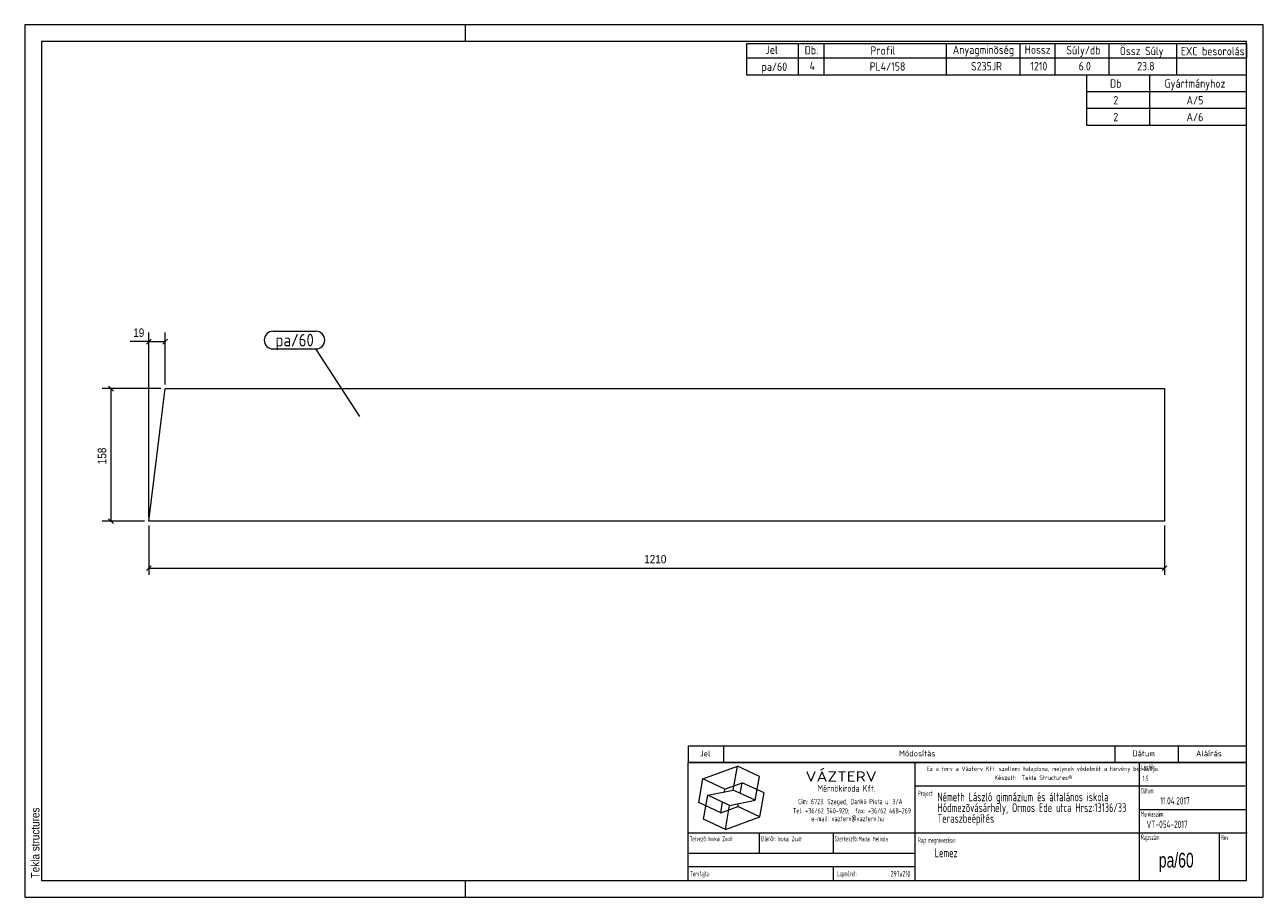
# Model space of a CAD drawing. Header units: millimetres. Extents: x 1 to 296, y 1 to 209.
import ezdxf

# ---------------------------------------------------------------- set-up
doc = ezdxf.new("R2010")
doc.units = ezdxf.units.MM
doc.linetypes.add('XKITLINE00', pattern=[0])
for name, color, linetype, lineweight in [('Bemassung', 1, 'Continuous', 0), ('Teil', 7, 'Continuous', 0), ('Text', 5, 'Continuous', 0), ('Ueberschrift', 7, 'Continuous', 0), ('Zeichnungsrahmen', 3, 'Continuous', 0)]:
    doc.layers.add(name, color=color, linetype=linetype, lineweight=lineweight)
doc.styles.add('ARIAL', font='ARIAL.TTF')
doc.styles.add('ISOCPEUR', font='ISOCPEUR.TTF')
doc.styles.add('ISOCPEUR_BOLD', font='ARIAL.TTF')
doc.styles.add('ISOCPUER', font='ARIAL.TTF')

msp = doc.modelspace()

# ---------------------------------------------------------------- linework, layer by layer
at = {"layer": 'Bemassung', "linetype": 'XKITLINE00', "lineweight": 0}
for p, q in [((30.55, 133.45), (26.08, 133.45)), ((30.55, 133.45), (26.08, 133.45)), ((31.12, 134.02), (29.98, 132.88)), ((30.55, 91.65), (30.55, 135.6)), ((30.55, 133.45), (34.43, 133.45)), ((35, 134.02), (33.86, 132.88)), ((34.43, 123.25), (34.43, 135.6)), ((33.43, 122.25), (19.4, 122.25)), ((20.98, 122.82), (22.12, 121.68)), ((21.55, 90.65), (21.55, 122.25)), ((29.55, 90.65), (19.4, 90.65)), ((20.98, 91.22), (22.12, 90.08)), ((30.55, 89.65), (30.55, 77.85)), ((272.49, 89.65), (272.49, 77.85)), ((31.12, 80.02), (29.98, 78.88)), ((273.06, 80.02), (271.92, 78.88)), ((30.55, 79.45), (272.49, 79.45))]:
    msp.add_line(p, q, dxfattribs=at)
at = {"layer": 'Bemassung'}
for p in [(30.55, 133.45), (34.43, 133.45), (21.55, 122.25), (21.55, 90.65), (30.55, 79.45), (272.49, 79.45)]:
    msp.add_point(p, dxfattribs=at)
at = {"layer": 'Teil', "linetype": 'XKITLINE00', "lineweight": 0}
for p, q in [((30.55, 90.65), (34.43, 122.25)), ((34.43, 122.25), (272.49, 122.25)), ((272.49, 122.25), (272.49, 90.65)), ((272.49, 90.65), (30.55, 90.65))]:
    msp.add_line(p, q, dxfattribs=at)
at = {"layer": 'Text', "linetype": 'XKITLINE00', "lineweight": 0}
for p, q in [((60.13, 135.92), (70.35, 135.92)), ((60.13, 131.72), (70.35, 131.72)), ((80.85, 115.63), (70.35, 131.72))]:
    msp.add_line(p, q, dxfattribs=at)
for centre, start, end in [((60.13, 133.82), 90, 270), ((70.35, 133.82), 270, 90)]:
    msp.add_arc(centre, 2.1, start, end, dxfattribs=at)
at = {"layer": 'Ueberschrift', "linetype": 'XKITLINE00', "lineweight": 0}
for p, q in [((173, 204.54), (292, 204.54)), ((173, 201.04), (173, 204.54)), ((185.3, 201.04), (185.3, 204.54)), ((191.44, 201.04), (191.44, 204.54)), ((220.54, 201.04), (220.54, 204.54)), ((238.09, 201.05), (238.09, 204.55)), ((246.43, 201.04), (246.43, 204.54)), ((259.28, 201.04), (259.28, 204.54)), ((275.4, 201.02), (275.4, 204.52)), ((292, 204.54), (292, 201.04)), ((292, 201.04), (173, 201.04)), ((173, 197), (173, 201)), ((185.3, 197), (185.3, 201)), ((191.44, 197), (191.44, 201)), ((220.54, 197), (220.54, 201)), ((238.09, 197), (238.09, 201)), ((246.43, 197), (246.43, 201)), ((259.28, 197), (259.28, 201)), ((275.41, 197), (275.41, 201)), ((292, 197), (173, 197)), ((254, 193), (254, 197)), ((269, 193), (269, 197)), ((292, 193), (254, 193)), ((254, 189), (254, 193)), ((269, 189), (269, 193)), ((292, 189), (254, 189)), ((254, 185), (254, 189)), ((269, 185), (269, 189)), ((292, 185), (254, 185)), ((159, 37.07), (292, 37.07)), ((159, 37), (159, 33.14)), ((167.4, 37), (167.4, 33.14)), ((260.64, 37.07), (260.64, 33.21)), ((275.76, 37.07), (275.76, 33.21)), ((159, 33.22), (292, 33.22)), ((159, 33.14), (292, 33.14)), ((159, 5), (159, 33.14)), ((213.11, 5), (213.11, 33.14)), ((266.49, 5), (266.49, 33.14)), ((162.55, 29.24), (170.77, 32.23)), ((169.77, 26.55), (170.77, 32.23)), ((176, 29.79), (170.77, 32.23)), ((175, 24.11), (176, 29.79)), ((161.54, 23.55), (162.55, 29.24)), ((167.78, 26.8), (162.55, 29.24)), ((167.66, 26.12), (167.78, 26.8)), ((167.78, 26.8), (171.89, 28.3)), ((171.44, 25.76), (171.89, 28.3)), ((177.12, 25.86), (171.89, 28.3)), ((213.11, 27.54), (291.69, 27.54)), ((162.67, 19.62), (163.67, 25.3)), ((163.67, 25.3), (169.77, 26.55)), ((168.9, 22.86), (163.67, 25.3)), ((166.78, 21.11), (167.22, 23.65)), ((168.9, 22.86), (175, 24.11)), ((175, 24.11), (169.77, 26.55)), ((176.12, 20.17), (177.12, 25.86)), ((166.78, 21.11), (161.54, 23.55)), ((166.78, 21.11), (170.89, 22.61)), ((167.9, 17.18), (168.9, 22.86)), ((170.89, 22.61), (171.01, 23.29)), ((176.12, 20.17), (170.89, 22.61)), ((266.49, 21.94), (292, 21.94)), ((167.9, 17.18), (162.67, 19.62)), ((167.9, 17.18), (176.12, 20.17)), ((159, 16.34), (292.21, 16.34)), ((175.99, 11.48), (175.99, 16.39)), ((193.55, 16.39), (193.55, 11.49)), ((285.52, 16.28), (285.52, 5)), ((159.07, 11.49), (213.14, 11.49)), ((159.04, 8.34), (213.11, 8.34)), ((193.55, 8.31), (193.55, 5.13))]:
    msp.add_line(p, q, dxfattribs=at)
at = {"layer": 'Zeichnungsrahmen', "linetype": 'XKITLINE00', "lineweight": 0}
for p, q in [((296, 209), (1, 209)), ((1, 209), (1, 1)), ((106, 205), (106, 209)), ((296, 1), (296, 209)), ((292, 205), (5, 205)), ((5, 205), (5, 5)), ((292, 5), (292, 205)), ((5, 5), (292, 5)), ((106, 1), (106, 5)), ((1, 1), (296, 1))]:
    msp.add_line(p, q, dxfattribs=at)

# ---------------------------------------------------------------- texts
at = {"layer": 'Bemassung', "style": 'ISOCPUER', "width": 0.85}
for s, p in [('19', (26.83, 134.6)), ('1210', (148.55, 80.6))]:
    msp.add_text(s, height=2, dxfattribs=at).set_placement(p)
msp.add_text('158', height=2, rotation=90.0002, dxfattribs=at).set_placement((20.4, 104.22))
at = {"layer": 'Text', "style": 'ISOCPEUR', "width": 0.85}
msp.add_text('pa/60', height=3, dxfattribs=at).set_placement((60.73, 132.32))
at = {"layer": 'Ueberschrift'}
for s, height, style, width, p in [('Jel', 2, 'ISOCPEUR', 0.85, (177.44, 202.04)), ('Db.', 2, 'ISOCPEUR', 0.85, (186.78, 201.95)), ('Profil', 2, 'ISOCPEUR', 0.85, (202.44, 201.86)), ('Anyagminõség', 2, 'ISOCPEUR', 0.85, (222.06, 202.04)), ('Hossz', 2, 'ISOCPEUR', 0.85, (239.18, 202.08)), ('Súly/db', 2, 'ISOCPEUR', 0.85, (249.11, 201.94)), ('Össz Súly', 2, 'ISOCPEUR', 0.85, (261.83, 201.76)), ('EXC besorolás', 2, 'ISOCPEUR', 0.85, (276.36, 201.71)), ('pa/60', 2, 'ISOCPEUR', 0.85, (176.51, 198)), ('4', 2, 'ISOCPEUR', 0.85, (187.94, 198.19)), ('PL4/158', 2, 'ISOCPEUR', 0.85, (202.26, 198.05)), ('S235JR', 2, 'ISOCPEUR', 0.85, (226.39, 198.11)), ('1210', 2, 'ISOCPEUR', 0.85, (240.54, 198.11)), ('6.0', 2, 'ISOCPEUR', 0.85, (252.04, 198.12)), ('23.8', 2, 'ISOCPEUR', 0.85, (265.99, 198.12)), ('Db', 2, 'ISOCPEUR', 0.85, (259.5, 194)), ('Gyártmányhoz', 2, 'ISOCPEUR', 0.85, (272.5, 194)), ('2', 2, 'ISOCPEUR', 0.85, (260.3, 190)), ('A/5', 2, 'ISOCPEUR', 0.85, (277.74, 190)), ('2', 2, 'ISOCPEUR', 0.85, (260.3, 186)), ('A/6', 2, 'ISOCPEUR', 0.85, (277.74, 186)), ('Jel', 1.4, 'ISOCPEUR', 0.85, (161.84, 34.58)), ('Módosítás', 1.4, 'ISOCPEUR', 0.85, (209.25, 34.58)), ('Dátum', 1.4, 'ISOCPEUR', 0.85, (264.86, 34.58)), ('Aláírás', 1.4, 'ISOCPEUR', 0.85, (280, 34.58)), ('Lépték:', 1.26, 'ISOCPEUR', 0.51, (266.96, 31.43)), ('VÁZTERV', 2.45, 'ISOCPEUR', 1.19, (186.96, 28.56)), ('Ez a terv a Vázterv Kft. szellemi tulajdona, melynek védelmét a törvény biztosítja.', 1.05, 'ISOCPEUR', 0.838832, (215.8, 31.11)), ('Készült:  Tekla Structures®', 1.05, 'ISOCPEUR', 0.838832, (231.96, 28.98)), ('1:5', 1.26, 'ISOCPEUR', 0.595, (267.27, 28.7)), ('Mérnökiroda Kft.', 1.61, 'ISOCPEUR', 0.68, (189.86, 26.15)), ('Dátum:', 1.26, 'ISOCPEUR', 0.51, (266.91, 25.76)), ('Cím: 6723. Szeged, Dankó Pista u. 3/A', 1.26, 'ISOCPEUR', 0.68, (185.24, 23.18)), ('Project:', 1.26, 'ISOCPEUR', 0.51, (213.81, 25.12)), ('Németh László gimnázium és általános iskola', 2.1, 'ISOCPEUR', 0.595, (218.39, 23.87)), ('Hódmezõvásárhely, Ormos Ede utca Hrsz:13136/33', 2.1, 'ISOCPEUR', 0.595, (218.4, 21.31)), ('11.04.2017', 1.75, 'ISOCPEUR', 0.595, (271.48, 23.11)), ('Tel: +36/62 540-920;  fax: +36/62 468-269', 1.26, 'ISOCPEUR', 0.68, (183.98, 20.99)), ('Teraszbeépítés', 2.1, 'ISOCPEUR', 0.595, (218.4, 18.75)), ('Munkaszám:', 1.26, 'ISOCPEUR', 0.51, (266.87, 20.23)), ('e-mail: vazterv@vazterv.hu', 1.26, 'ISOCPEUR', 0.68, (188.32, 19.12)), ('VT-054-2017', 1.75, 'ISOCPEUR', 0.595, (268.23, 17.51)), ('Tervezõ:', 1.26, 'ISOCPEUR', 0.51, (159.4, 14.32)), ('Inokai Zsolt', 1.12, 'ISOCPEUR', 0.595, (163.85, 14.37)), ('Ellenõr:', 1.26, 'ISOCPEUR', 0.51, (176.35, 14.35)), ('Inokai Zsolt', 1.12, 'ISOCPEUR', 0.595, (180.32, 14.35)), ('Szerkesztõ:', 1.26, 'ISOCPEUR', 0.51, (193.9, 14.32)), ('Madai Melinda', 1.12, 'ISOCPEUR', 0.595, (199.65, 14.33)), ('Rajz megnevezése:', 1.26, 'ISOCPEUR', 0.51, (213.8, 13.98)), ('Rajzszám:', 1.26, 'ISOCPEUR', 0.51, (266.92, 14.65)), ('Rev:', 1.26, 'ISOCPEUR', 0.51, (285.98, 14.62)), ('Lemez', 2.1, 'ISOCPEUR', 0.595, (217.73, 10.54)), ('pa/60', 3.5, 'ISOCPEUR_BOLD', 0.68, (271.12, 8.1)), ('Tervfajta:', 1.26, 'ISOCPEUR', 0.51, (159.53, 5.99)), ('Lapméret:', 1.26, 'ISOCPEUR', 0.51, (194.51, 5.99)), ('297x210', 1.4, 'ISOCPEUR', 0.595, (207.25, 5.89))]:
    msp.add_text(s, height=height, dxfattribs=dict(at, style=style, width=width)).set_placement(p)
at = {"layer": 'Zeichnungsrahmen', "style": 'ARIAL', "width": 0.85}
msp.add_text('Tekla structures', height=2, rotation=90, dxfattribs=at).set_placement((4.5, 5.5))

doc.saveas('drawing.dxf')
